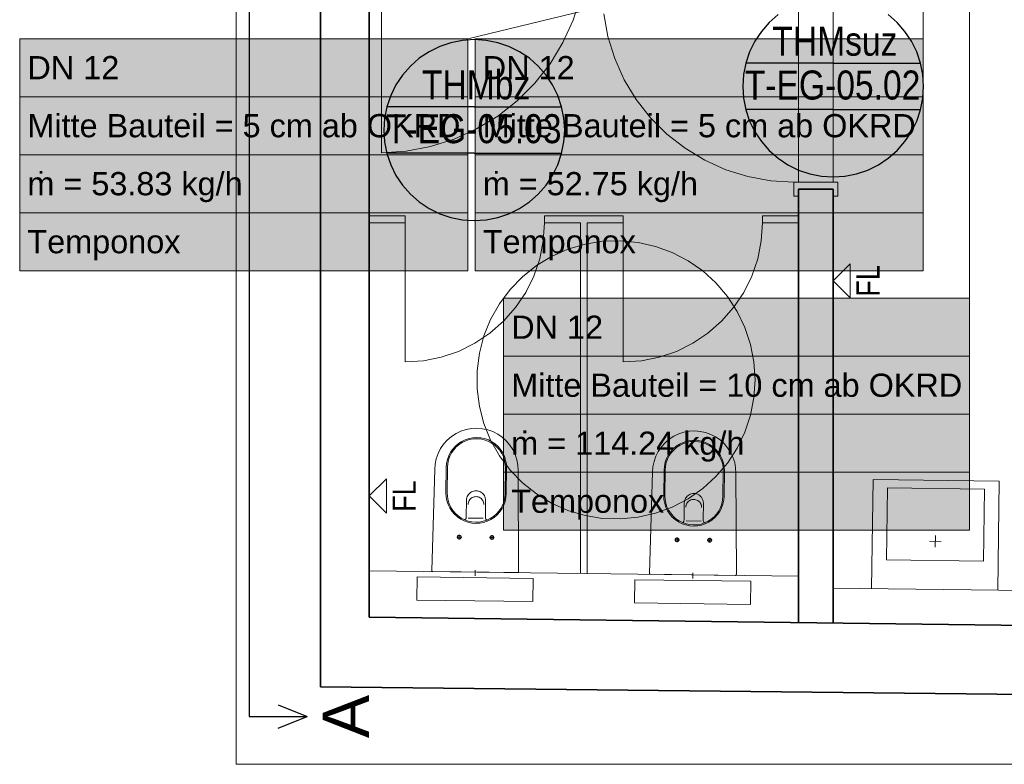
# Model space of a CAD drawing. Extents: x -223 to 557, y -138 to 606.
# Tile 2 of 142: x -85 to 0, y -65 to -1. Entities that reach past the tile are written whole.
import ezdxf
from ezdxf.lldxf.tags import DXFTag

# ---------------------------------------------------------------- set-up
doc = ezdxf.new("R2010")
doc.units = 0
doc.layers.get('0').update_dxf_attribs({"lineweight": 35})
for name, color, linetype, lineweight in [('5_EG-BESTAND', 7, 'Continuous', 25), ('5_EG-HLSE', 7, 'Continuous', 25), ('5_EG-NEU', 7, 'Continuous', 25), ('5_EG-TÜRSTEMPEL', 7, 'Continuous', 25), ('5_EG-WANDFLÄCHENMATERIAL', 7, 'Continuous', 25)]:
    doc.layers.add(name, color=color, linetype=linetype, lineweight=lineweight)
for name, color, linetype, lineweight, true_color in [('H_Ruecklauf_Beschriftung_OG', 5, 'Continuous', 18, 0x0000ff), ('H_Vorlauf_Beschriftung_OG', 1, 'Continuous', 18, 0xff0000), ('X_Schnittangaben', 7, 'Continuous', 25, 0xc0c0c0)]:
    doc.layers.add(name, color=color, linetype=linetype, lineweight=lineweight, true_color=true_color)
doc.styles.get("Standard").update_dxf_attribs({"font": 'arial.ttf'})
tags = doc.linetypes.add('ALL_S17', pattern=[0.0005, 0, -0.0005]).pattern_tags.tags
tags[6:7] = [DXFTag(74, 4), DXFTag(75, 0), DXFTag(340, '0'), DXFTag(46, 1.0), DXFTag(50, 0.0), DXFTag(44, 0.0), DXFTag(45, 0.0)]
tags[4:5] = [DXFTag(74, 4), DXFTag(75, 0), DXFTag(340, '0'), DXFTag(46, 1.0), DXFTag(50, 0.0), DXFTag(44, 0.0), DXFTag(45, 0.0)]
tags = doc.linetypes.add('PUNKT2_S9', pattern=[0.0005, 0, -0.0005]).pattern_tags.tags
tags[6:7] = [DXFTag(74, 4), DXFTag(75, 0), DXFTag(340, '0'), DXFTag(46, 1.0), DXFTag(50, 0.0), DXFTag(44, 0.0), DXFTag(45, 0.0)]
tags[4:5] = [DXFTag(74, 4), DXFTag(75, 0), DXFTag(340, '0'), DXFTag(46, 1.0), DXFTag(50, 0.0), DXFTag(44, 0.0), DXFTag(45, 0.0)]
tags = doc.linetypes.add('STRICHPUNKT2', pattern=[12.7, 6.35, -3.175, 0, -3.175]).pattern_tags.tags
tags[10:11] = [DXFTag(74, 4), DXFTag(75, 0), DXFTag(340, '0'), DXFTag(46, 0.0), DXFTag(50, 0.0), DXFTag(44, 0.0), DXFTag(45, 0.0)]
tags[8:9] = [DXFTag(74, 4), DXFTag(75, 0), DXFTag(340, '0'), DXFTag(46, 0.0), DXFTag(50, 0.0), DXFTag(44, 0.0), DXFTag(45, 0.0)]
tags[6:7] = [DXFTag(74, 4), DXFTag(75, 0), DXFTag(340, '0'), DXFTag(46, 0.0), DXFTag(50, 0.0), DXFTag(44, 0.0), DXFTag(45, 0.0)]
tags[4:5] = [DXFTag(74, 4), DXFTag(75, 0), DXFTag(340, '0'), DXFTag(46, 0.0), DXFTag(50, 0.0), DXFTag(44, 0.0), DXFTag(45, 0.0)]

# ---------------------------------------------------------------- blocks, each defined once
blk = doc.blocks.new('Schnitt-A07ALDUJ1N', base_point=(-166.508, -62.505))
at = {"color": 0, "linetype": 'ByBlock', "lineweight": -2, "ltscale": 0.25}
blk.add_line((-64.925, 186.954), (-64.925, -60.638), dxfattribs=at)
at = {"color": 0, "lineweight": -2}
for p in [(-62.425, -59.638), (-64.925, -60.638), (-62.425, -61.638)]:
    blk.add_line(p, (-59.925, -60.638), dxfattribs=at)
at = {"color": 0, "linetype": 'ByBlock', "lineweight": -2, "ltscale": 0.25, "insert": (-58.591, -62.505), "char_height": 4, "attachment_point": 1, "rotation": 90}
blk.add_mtext('{\\fArial;A}', dxfattribs=at)
blk = doc.blocks.new('Referenz-A07ALDUO1N', base_point=(-167.675, -99.33))
at = {"layer": '5_EG-BESTAND', "color": 0, "linetype": 'PUNKT2_S9', "lineweight": 13, "ltscale": 0.13}
for p, q in [((-66.06, -64.762), (-66.06, 142.568)), ((86.713, -64.762), (-66.06, -64.762))]:
    blk.add_line(p, q, dxfattribs=at)
at = {"layer": '5_EG-BESTAND', "color": 0, "lineweight": 35}
for p, q in [((-58.778, 142.568), (-58.788, -58.081)), ((-54.567, 18.189), (-54.567, -52.076)), ((-54.567, -52.076), (16.755, -52.977)), ((-58.788, -58.081), (22.86, -58.977))]:
    blk.add_line(p, q, dxfattribs=at)
at = {"layer": '5_EG-BESTAND', "color": 0, "linetype": 'ALL_S17', "lineweight": 13, "ltscale": 0.13}
for p, q in [((-37.442, -20.354), (-38.848, -20.976)), ((-35.967, -19.916), (-37.442, -20.354)), ((-34.449, -19.671), (-35.967, -19.916)), ((-32.913, -19.622), (-34.449, -19.671)), ((-31.382, -19.769), (-32.913, -19.622)), ((-29.883, -20.112), (-31.382, -19.769)), ((-28.44, -20.643), (-29.883, -20.112)), ((-38.848, -20.976), (-40.163, -21.774)), ((-27.076, -21.354), (-28.44, -20.643)), ((-40.163, -21.774), (-41.365, -22.732)), ((-25.815, -22.234), (-27.076, -21.354)), ((-41.365, -22.732), (-42.434, -23.837)), ((-24.677, -23.267), (-25.815, -22.234)), ((-23.68, -24.438), (-24.677, -23.267)), ((-42.434, -23.837), (-43.354, -25.069)), ((-22.841, -25.727), (-23.68, -24.438)), ((-43.354, -25.069), (-44.109, -26.409)), ((-22.174, -27.112), (-22.841, -25.727)), ((-44.109, -26.409), (-44.686, -27.834)), ((-21.69, -28.572), (-22.174, -27.112)), ((-44.686, -27.834), (-45.076, -29.322)), ((-21.396, -30.081), (-21.69, -28.572)), ((-45.076, -29.322), (-45.272, -30.847)), ((-21.297, -31.616), (-21.396, -30.081)), ((-45.272, -30.847), (-45.272, -32.384)), ((-21.396, -33.15), (-21.297, -31.616)), ((-45.272, -32.384), (-45.076, -33.909)), ((-45.076, -33.909), (-44.686, -35.397)), ((-21.69, -34.659), (-21.396, -33.15)), ((-22.174, -36.119), (-21.69, -34.659)), ((-44.686, -35.397), (-44.109, -36.822)), ((-22.841, -37.504), (-22.174, -36.119)), ((-44.109, -36.822), (-43.354, -38.162)), ((-43.354, -38.162), (-42.434, -39.394)), ((-23.68, -38.793), (-22.841, -37.504)), ((-24.677, -39.964), (-23.68, -38.793)), ((-42.434, -39.394), (-41.365, -40.499)), ((-41.365, -40.499), (-40.163, -41.458)), ((-25.815, -40.998), (-24.677, -39.964)), ((-40.163, -41.458), (-38.848, -42.255)), ((-27.076, -41.877), (-25.815, -40.998)), ((-38.848, -42.255), (-37.442, -42.877)), ((-28.44, -42.589), (-27.076, -41.877)), ((-37.442, -42.877), (-35.967, -43.315)), ((-31.382, -43.462), (-29.883, -43.12)), ((-29.883, -43.12), (-28.44, -42.589)), ((-35.967, -43.315), (-34.449, -43.56)), ((-34.449, -43.56), (-32.913, -43.609)), ((-32.913, -43.609), (-31.382, -43.462))]:
    blk.add_line(p, q, dxfattribs=at)
at = {"layer": '5_EG-HLSE', "color": 0, "lineweight": 13}
for p, q in [((-47.485, -36.507), (-47.843, -36.813)), ((-47.09, -36.251), (-47.485, -36.507)), ((-46.665, -36.048), (-47.09, -36.251)), ((-46.217, -35.902), (-46.665, -36.048)), ((-45.754, -35.816), (-46.217, -35.902)), ((-45.284, -35.792), (-45.754, -35.816)), ((-44.814, -35.829), (-45.284, -35.792)), ((-44.354, -35.926), (-44.814, -35.829)), ((-43.91, -36.084), (-44.354, -35.926)), ((-43.49, -36.298), (-43.91, -36.084)), ((-43.102, -36.564), (-43.49, -36.298)), ((-28.31, -36.488), (-28.704, -36.745)), ((-27.884, -36.285), (-28.31, -36.488)), ((-27.437, -36.14), (-27.884, -36.285)), ((-26.973, -36.054), (-27.437, -36.14)), ((-26.503, -36.029), (-26.973, -36.054)), ((-26.034, -36.066), (-26.503, -36.029)), ((-25.573, -36.164), (-26.034, -36.066)), ((-25.129, -36.321), (-25.573, -36.164)), ((-24.709, -36.535), (-25.129, -36.321)), ((-48.159, -37.164), (-48.425, -37.552)), ((-47.843, -36.813), (-48.159, -37.164)), ((-47.143, -37.33), (-47.371, -37.583)), ((-46.885, -37.109), (-47.143, -37.33)), ((-46.825, -37.189), (-47.074, -37.401)), ((-46.6, -36.923), (-46.885, -37.109)), ((-46.551, -37.011), (-46.825, -37.189)), ((-46.293, -36.777), (-46.6, -36.923)), ((-46.256, -36.87), (-46.551, -37.011)), ((-45.969, -36.672), (-46.293, -36.777)), ((-45.945, -36.769), (-46.256, -36.87)), ((-45.635, -36.61), (-45.969, -36.672)), ((-45.623, -36.709), (-45.945, -36.769)), ((-45.295, -36.592), (-45.635, -36.61)), ((-45.297, -36.692), (-45.623, -36.709)), ((-44.971, -36.717), (-45.297, -36.692)), ((-44.956, -36.618), (-45.295, -36.592)), ((-44.651, -36.785), (-44.971, -36.717)), ((-44.624, -36.689), (-44.956, -36.618)), ((-44.342, -36.894), (-44.651, -36.785)), ((-44.303, -36.802), (-44.624, -36.689)), ((-44.051, -37.042), (-44.342, -36.894)), ((-44, -36.956), (-44.303, -36.802)), ((-43.781, -37.227), (-44.051, -37.042)), ((-43.72, -37.149), (-44, -36.956)), ((-43.538, -37.446), (-43.781, -37.227)), ((-43.467, -37.376), (-43.72, -37.149)), ((-42.752, -36.879), (-43.102, -36.564)), ((-42.446, -37.238), (-42.752, -36.879)), ((-42.19, -37.633), (-42.446, -37.238)), ((-29.063, -37.051), (-29.378, -37.401)), ((-28.704, -36.745), (-29.063, -37.051)), ((-28.104, -37.346), (-28.362, -37.567)), ((-27.819, -37.161), (-28.104, -37.346)), ((-27.77, -37.248), (-28.044, -37.426)), ((-27.512, -37.014), (-27.819, -37.161)), ((-27.475, -37.107), (-27.77, -37.248)), ((-27.188, -36.909), (-27.512, -37.014)), ((-27.164, -37.006), (-27.475, -37.107)), ((-26.854, -36.847), (-27.188, -36.909)), ((-26.842, -36.946), (-27.164, -37.006)), ((-26.514, -36.829), (-26.854, -36.847)), ((-26.516, -36.929), (-26.842, -36.946)), ((-26.19, -36.954), (-26.516, -36.929)), ((-26.175, -36.855), (-26.514, -36.829)), ((-25.87, -37.022), (-26.19, -36.954)), ((-25.843, -36.926), (-26.175, -36.855)), ((-25.561, -37.131), (-25.87, -37.022)), ((-25.522, -37.039), (-25.843, -36.926)), ((-25.27, -37.28), (-25.561, -37.131)), ((-25.219, -37.194), (-25.522, -37.039)), ((-25, -37.465), (-25.27, -37.28)), ((-24.938, -37.386), (-25.219, -37.194)), ((-24.321, -36.802), (-24.709, -36.535)), ((-23.971, -37.117), (-24.321, -36.802)), ((-23.665, -37.475), (-23.971, -37.117)), ((-48.639, -37.972), (-48.796, -38.416)), ((-48.425, -37.552), (-48.639, -37.972)), ((-47.718, -38.166), (-47.831, -38.487)), ((-47.626, -38.206), (-47.735, -38.514)), ((-47.563, -37.863), (-47.718, -38.166)), ((-47.477, -37.914), (-47.626, -38.206)), ((-47.371, -37.583), (-47.563, -37.863)), ((-47.292, -37.645), (-47.477, -37.914)), ((-47.074, -37.401), (-47.292, -37.645)), ((-43.326, -37.695), (-43.538, -37.446)), ((-43.246, -37.635), (-43.467, -37.376)), ((-43.148, -37.969), (-43.326, -37.695)), ((-43.06, -37.92), (-43.246, -37.635)), ((-43.007, -38.264), (-43.148, -37.969)), ((-42.914, -38.227), (-43.06, -37.92)), ((-41.987, -38.058), (-42.19, -37.633)), ((-41.841, -38.506), (-41.987, -38.058)), ((-29.858, -38.209), (-30.015, -38.653)), ((-29.644, -37.789), (-29.858, -38.209)), ((-29.378, -37.401), (-29.644, -37.789)), ((-28.782, -38.1), (-28.937, -38.403)), ((-28.696, -38.151), (-28.845, -38.443)), ((-28.59, -37.82), (-28.782, -38.1)), ((-28.511, -37.882), (-28.696, -38.151)), ((-28.362, -37.567), (-28.59, -37.82)), ((-28.292, -37.639), (-28.511, -37.882)), ((-28.044, -37.426), (-28.292, -37.639)), ((-24.757, -37.683), (-25, -37.465)), ((-24.686, -37.614), (-24.938, -37.386)), ((-24.545, -37.932), (-24.757, -37.683)), ((-24.465, -37.872), (-24.686, -37.614)), ((-24.367, -38.206), (-24.545, -37.932)), ((-24.279, -38.157), (-24.465, -37.872)), ((-24.226, -38.501), (-24.367, -38.206)), ((-24.133, -38.464), (-24.279, -38.157)), ((-23.409, -37.87), (-23.665, -37.475)), ((-23.206, -38.295), (-23.409, -37.87)), ((-48.894, -38.876), (-48.93, -39.346)), ((-48.796, -38.416), (-48.894, -38.876)), ((-47.902, -38.819), (-47.928, -39.159)), ((-47.831, -38.487), (-47.902, -38.819)), ((-47.803, -38.834), (-47.828, -39.16)), ((-47.735, -38.514), (-47.803, -38.834)), ((-42.905, -38.575), (-43.007, -38.264)), ((-42.809, -38.55), (-42.914, -38.227)), ((-42.846, -38.896), (-42.905, -38.575)), ((-42.828, -39.223), (-42.846, -38.896)), ((-42.746, -38.885), (-42.809, -38.55)), ((-42.728, -39.224), (-42.746, -38.885)), ((-41.756, -38.969), (-41.841, -38.506)), ((-41.731, -39.439), (-41.756, -38.969)), ((-30.015, -38.653), (-30.113, -39.114)), ((-29.12, -39.057), (-29.147, -39.396)), ((-29.05, -38.724), (-29.12, -39.057)), ((-28.937, -38.403), (-29.05, -38.724)), ((-28.954, -38.751), (-29.021, -39.071)), ((-28.845, -38.443), (-28.954, -38.751)), ((-24.124, -38.812), (-24.226, -38.501)), ((-24.027, -38.788), (-24.133, -38.464)), ((-24.065, -39.134), (-24.124, -38.812)), ((-23.965, -39.122), (-24.027, -38.788)), ((-23.06, -38.743), (-23.206, -38.295)), ((-22.975, -39.206), (-23.06, -38.743)), ((-49.19, -48.042), (-48.93, -39.346)), ((-47.928, -39.159), (-47.956, -41.358)), ((-47.828, -39.16), (-47.856, -41.36)), ((-42.828, -39.223), (-42.856, -41.423)), ((-42.728, -39.224), (-42.756, -41.424)), ((-41.731, -39.439), (-41.691, -48.136)), ((-30.409, -48.279), (-30.149, -39.583)), ((-30.113, -39.114), (-30.149, -39.583)), ((-29.147, -39.396), (-29.175, -41.596)), ((-29.047, -39.397), (-29.075, -41.597)), ((-29.021, -39.071), (-29.047, -39.397)), ((-24.047, -39.46), (-24.075, -41.66)), ((-24.047, -39.46), (-24.065, -39.134)), ((-23.947, -39.461), (-23.975, -41.661)), ((-23.947, -39.462), (-23.965, -39.122)), ((-22.95, -39.677), (-22.975, -39.206)), ((-22.95, -39.676), (-22.91, -48.374)), ((-11.25, -49.615), (-11.131, -40.216)), ((-11.131, -40.216), (-0.255, -40.353)), ((-0.255, -40.353), (-0.374, -49.752)), ((-47.956, -41.358), (-47.938, -41.698)), ((-47.856, -41.36), (-47.839, -41.686)), ((-46.069, -41.582), (-46.118, -41.677)), ((-46.008, -41.493), (-46.069, -41.582)), ((-45.937, -41.413), (-46.008, -41.493)), ((-45.855, -41.344), (-45.937, -41.413)), ((-45.765, -41.285), (-45.855, -41.344)), ((-45.668, -41.239), (-45.765, -41.285)), ((-45.566, -41.206), (-45.668, -41.239)), ((-45.461, -41.186), (-45.566, -41.206)), ((-45.353, -41.18), (-45.461, -41.186)), ((-45.246, -41.189), (-45.353, -41.18)), ((-45.141, -41.211), (-45.246, -41.189)), ((-45.04, -41.247), (-45.141, -41.211)), ((-44.945, -41.295), (-45.04, -41.247)), ((-44.856, -41.356), (-44.945, -41.295)), ((-44.776, -41.428), (-44.856, -41.356)), ((-44.707, -41.509), (-44.776, -41.428)), ((-44.648, -41.599), (-44.707, -41.509)), ((-44.602, -41.696), (-44.648, -41.599)), ((-42.882, -41.749), (-42.856, -41.423)), ((-42.783, -41.763), (-42.756, -41.424)), ((-29.175, -41.596), (-29.157, -41.935)), ((-29.075, -41.597), (-29.058, -41.923)), ((-27.074, -41.581), (-27.155, -41.651)), ((-26.984, -41.522), (-27.074, -41.581)), ((-26.887, -41.476), (-26.984, -41.522)), ((-26.785, -41.443), (-26.887, -41.476)), ((-26.68, -41.423), (-26.785, -41.443)), ((-26.572, -41.418), (-26.68, -41.423)), ((-26.465, -41.426), (-26.572, -41.418)), ((-26.36, -41.448), (-26.465, -41.426)), ((-26.259, -41.484), (-26.36, -41.448)), ((-26.164, -41.533), (-26.259, -41.484)), ((-26.075, -41.594), (-26.164, -41.533)), ((-25.995, -41.665), (-26.075, -41.594)), ((-9.963, -47.131), (-9.885, -40.931)), ((-9.885, -40.931), (-1.519, -41.037)), ((-1.519, -41.037), (-1.597, -47.237)), ((-47.938, -41.698), (-47.876, -42.032)), ((-47.876, -42.032), (-47.77, -42.356)), ((-47.839, -41.686), (-47.779, -42.008)), ((-47.779, -42.008), (-47.678, -42.319)), ((-47.77, -42.356), (-47.624, -42.663)), ((-47.678, -42.319), (-47.537, -42.614)), ((-46.184, -41.99), (-46.202, -43.441)), ((-46.176, -41.883), (-46.184, -41.99)), ((-46.153, -41.778), (-46.176, -41.883)), ((-46.118, -41.677), (-46.153, -41.778)), ((-46.041, -42.269), (-46.048, -42.357)), ((-46.023, -42.182), (-46.041, -42.269)), ((-45.993, -42.098), (-46.023, -42.182)), ((-45.953, -42.019), (-45.993, -42.098)), ((-45.903, -41.945), (-45.953, -42.019)), ((-45.843, -41.879), (-45.903, -41.945)), ((-45.775, -41.821), (-45.843, -41.879)), ((-45.701, -41.773), (-45.775, -41.821)), ((-45.621, -41.735), (-45.701, -41.773)), ((-45.536, -41.707), (-45.621, -41.735)), ((-45.449, -41.691), (-45.536, -41.707)), ((-45.36, -41.686), (-45.449, -41.691)), ((-45.271, -41.693), (-45.36, -41.686)), ((-45.184, -41.712), (-45.271, -41.693)), ((-45.1, -41.741), (-45.184, -41.712)), ((-45.021, -41.782), (-45.1, -41.741)), ((-44.948, -41.832), (-45.021, -41.782)), ((-44.881, -41.891), (-44.948, -41.832)), ((-44.824, -41.959), (-44.881, -41.891)), ((-44.775, -42.034), (-44.824, -41.959)), ((-44.737, -42.114), (-44.775, -42.034)), ((-44.709, -42.198), (-44.737, -42.114)), ((-44.693, -42.286), (-44.709, -42.198)), ((-44.688, -42.375), (-44.693, -42.286)), ((-44.569, -41.798), (-44.602, -41.696)), ((-44.549, -41.904), (-44.569, -41.798)), ((-44.543, -42.011), (-44.562, -43.462)), ((-44.543, -42.011), (-44.549, -41.904)), ((-43.207, -42.668), (-43.059, -42.377)), ((-43.121, -42.72), (-42.967, -42.416)), ((-43.059, -42.377), (-42.95, -42.069)), ((-42.967, -42.416), (-42.853, -42.096)), ((-42.95, -42.069), (-42.882, -41.749)), ((-42.853, -42.096), (-42.783, -41.763)), ((-29.157, -41.935), (-29.095, -42.27)), ((-29.095, -42.27), (-28.989, -42.593)), ((-29.058, -41.923), (-28.998, -42.245)), ((-28.998, -42.245), (-28.897, -42.556)), ((-27.403, -42.228), (-27.421, -43.679)), ((-27.395, -42.121), (-27.403, -42.228)), ((-27.372, -42.016), (-27.395, -42.121)), ((-27.337, -41.915), (-27.372, -42.016)), ((-27.288, -41.819), (-27.337, -41.915)), ((-27.227, -41.73), (-27.288, -41.819)), ((-27.242, -42.419), (-27.26, -42.506)), ((-27.212, -42.335), (-27.242, -42.419)), ((-27.155, -41.651), (-27.227, -41.73)), ((-27.172, -42.256), (-27.212, -42.335)), ((-27.122, -42.183), (-27.172, -42.256)), ((-27.062, -42.116), (-27.122, -42.183)), ((-26.994, -42.059), (-27.062, -42.116)), ((-26.92, -42.01), (-26.994, -42.059)), ((-26.84, -41.972), (-26.92, -42.01)), ((-26.755, -41.944), (-26.84, -41.972)), ((-26.668, -41.928), (-26.755, -41.944)), ((-26.579, -41.923), (-26.668, -41.928)), ((-26.49, -41.93), (-26.579, -41.923)), ((-26.403, -41.949), (-26.49, -41.93)), ((-26.319, -41.978), (-26.403, -41.949)), ((-26.24, -42.019), (-26.319, -41.978)), ((-26.167, -42.069), (-26.24, -42.019)), ((-26.1, -42.129), (-26.167, -42.069)), ((-26.043, -42.196), (-26.1, -42.129)), ((-25.994, -42.271), (-26.043, -42.196)), ((-25.926, -41.747), (-25.995, -41.665)), ((-25.956, -42.351), (-25.994, -42.271)), ((-25.928, -42.436), (-25.956, -42.351)), ((-25.912, -42.523), (-25.928, -42.436)), ((-25.867, -41.837), (-25.926, -41.747)), ((-25.821, -41.934), (-25.867, -41.837)), ((-25.788, -42.036), (-25.821, -41.934)), ((-25.768, -42.141), (-25.788, -42.036)), ((-25.762, -42.248), (-25.781, -43.699)), ((-25.762, -42.248), (-25.768, -42.141)), ((-24.278, -42.614), (-24.169, -42.306)), ((-24.186, -42.654), (-24.072, -42.333)), ((-24.169, -42.306), (-24.101, -41.986)), ((-24.101, -41.986), (-24.075, -41.66)), ((-24.072, -42.333), (-24.002, -42)), ((-24.002, -42), (-23.975, -41.661)), ((-47.624, -42.663), (-47.439, -42.948)), ((-47.537, -42.614), (-47.358, -42.888)), ((-47.439, -42.948), (-47.218, -43.206)), ((-47.358, -42.888), (-47.146, -43.137)), ((-47.218, -43.206), (-46.965, -43.434)), ((-47.146, -43.137), (-46.903, -43.355)), ((-43.859, -43.394), (-43.611, -43.181)), ((-43.799, -43.474), (-43.541, -43.253)), ((-43.611, -43.181), (-43.392, -42.938)), ((-43.541, -43.253), (-43.313, -43)), ((-43.392, -42.938), (-43.207, -42.668)), ((-43.313, -43), (-43.121, -42.72)), ((-28.989, -42.593), (-28.843, -42.9)), ((-28.897, -42.556), (-28.756, -42.851)), ((-28.843, -42.9), (-28.658, -43.185)), ((-28.756, -42.851), (-28.577, -43.125)), ((-28.658, -43.185), (-28.437, -43.444)), ((-28.577, -43.125), (-28.365, -43.374)), ((-27.26, -42.506), (-27.267, -42.595)), ((-25.907, -42.612), (-25.912, -42.523)), ((-24.83, -43.418), (-24.611, -43.175)), ((-24.76, -43.49), (-24.532, -43.237)), ((-24.611, -43.175), (-24.426, -42.906)), ((-24.532, -43.237), (-24.34, -42.957)), ((-24.426, -42.906), (-24.278, -42.614)), ((-24.34, -42.957), (-24.186, -42.654)), ((-46.965, -43.434), (-46.684, -43.626)), ((-46.903, -43.355), (-46.633, -43.54)), ((-46.684, -43.626), (-46.381, -43.781)), ((-46.633, -43.54), (-46.342, -43.689)), ((-46.381, -43.781), (-46.061, -43.894)), ((-46.342, -43.689), (-46.034, -43.798)), ((-46.327, -43.695), (-46.295, -43.668)), ((-46.295, -43.668), (-46.267, -43.637)), ((-46.267, -43.637), (-46.243, -43.602)), ((-46.243, -43.602), (-46.225, -43.564)), ((-46.225, -43.564), (-46.212, -43.525)), ((-46.212, -43.525), (-46.204, -43.483)), ((-46.204, -43.483), (-46.202, -43.441)), ((-46.061, -43.894), (-45.728, -43.964)), ((-46.034, -43.798), (-45.714, -43.866)), ((-46.029, -43.537), (-44.738, -43.554)), ((-45.728, -43.964), (-45.389, -43.991)), ((-45.714, -43.866), (-45.388, -43.891)), ((-45.389, -43.991), (-45.049, -43.973)), ((-45.388, -43.891), (-45.061, -43.874)), ((-45.061, -43.874), (-44.74, -43.814)), ((-45.049, -43.973), (-44.715, -43.911)), ((-44.74, -43.814), (-44.429, -43.713)), ((-44.715, -43.911), (-44.391, -43.806)), ((-44.562, -43.462), (-44.561, -43.504)), ((-44.561, -43.504), (-44.554, -43.546)), ((-44.554, -43.546), (-44.542, -43.586)), ((-44.542, -43.586), (-44.525, -43.624)), ((-44.525, -43.624), (-44.502, -43.659)), ((-44.502, -43.659), (-44.475, -43.691)), ((-44.475, -43.691), (-44.443, -43.719)), ((-44.429, -43.713), (-44.133, -43.572)), ((-44.391, -43.806), (-44.085, -43.659)), ((-44.133, -43.572), (-43.859, -43.394)), ((-44.085, -43.659), (-43.799, -43.474)), ((-28.437, -43.444), (-28.184, -43.671)), ((-28.365, -43.374), (-28.122, -43.592)), ((-28.184, -43.671), (-27.903, -43.864)), ((-28.122, -43.592), (-27.852, -43.778)), ((-27.903, -43.864), (-27.6, -44.018)), ((-27.852, -43.778), (-27.561, -43.926)), ((-27.6, -44.018), (-27.28, -44.131)), ((-27.561, -43.926), (-27.252, -44.035)), ((-27.546, -43.932), (-27.514, -43.905)), ((-27.514, -43.905), (-27.486, -43.874)), ((-27.486, -43.874), (-27.462, -43.839)), ((-27.462, -43.839), (-27.444, -43.802)), ((-27.444, -43.802), (-27.431, -43.762)), ((-27.431, -43.762), (-27.423, -43.721)), ((-27.423, -43.721), (-27.421, -43.679)), ((-27.28, -44.131), (-26.947, -44.202)), ((-27.252, -44.035), (-26.933, -44.103)), ((-27.248, -43.775), (-25.956, -43.791)), ((-26.933, -44.103), (-26.607, -44.128)), ((-26.607, -44.128), (-26.28, -44.111)), ((-26.28, -44.111), (-25.958, -44.051)), ((-26.268, -44.21), (-25.934, -44.148)), ((-25.958, -44.051), (-25.648, -43.95)), ((-25.934, -44.148), (-25.61, -44.043)), ((-25.781, -43.699), (-25.78, -43.741)), ((-25.78, -43.741), (-25.773, -43.783)), ((-25.773, -43.783), (-25.761, -43.823)), ((-25.761, -43.823), (-25.744, -43.861)), ((-25.744, -43.861), (-25.721, -43.896)), ((-25.721, -43.896), (-25.694, -43.928)), ((-25.694, -43.928), (-25.662, -43.956)), ((-25.648, -43.95), (-25.352, -43.809)), ((-25.61, -44.043), (-25.304, -43.896)), ((-25.352, -43.809), (-25.078, -43.631)), ((-25.304, -43.896), (-25.018, -43.711)), ((-25.078, -43.631), (-24.83, -43.418)), ((-25.018, -43.711), (-24.76, -43.49)), ((-46.809, -44.968), (-46.814, -45.377)), ((-26.947, -44.202), (-26.608, -44.228)), ((-26.608, -44.228), (-26.268, -44.21)), ((-46.594, -45.176), (-47.014, -45.171)), ((-46.97, -45.152), (-46.971, -45.173)), ((-46.971, -45.173), (-46.97, -45.194)), ((-46.966, -45.132), (-46.97, -45.152)), ((-46.97, -45.194), (-46.966, -45.215)), ((-46.959, -45.112), (-46.966, -45.132)), ((-46.966, -45.215), (-46.959, -45.234)), ((-46.95, -45.093), (-46.959, -45.112)), ((-46.959, -45.234), (-46.95, -45.253)), ((-46.938, -45.076), (-46.95, -45.093)), ((-46.95, -45.253), (-46.938, -45.271)), ((-46.924, -45.06), (-46.938, -45.076)), ((-46.938, -45.271), (-46.924, -45.286)), ((-46.909, -45.046), (-46.924, -45.06)), ((-46.924, -45.286), (-46.909, -45.3)), ((-46.891, -45.035), (-46.909, -45.046)), ((-46.909, -45.3), (-46.891, -45.312)), ((-46.873, -45.025), (-46.891, -45.035)), ((-46.891, -45.312), (-46.873, -45.321)), ((-46.853, -45.019), (-46.873, -45.025)), ((-46.873, -45.321), (-46.853, -45.328)), ((-46.832, -45.015), (-46.853, -45.019)), ((-46.853, -45.328), (-46.832, -45.332)), ((-46.811, -45.013), (-46.832, -45.015)), ((-46.832, -45.332), (-46.811, -45.333)), ((-46.805, -45.013), (-46.813, -45.013)), ((-46.79, -45.015), (-46.811, -45.013)), ((-46.811, -45.333), (-46.79, -45.332)), ((-46.77, -45.019), (-46.79, -45.015)), ((-46.79, -45.332), (-46.77, -45.328)), ((-46.75, -45.025), (-46.77, -45.019)), ((-46.77, -45.328), (-46.75, -45.321)), ((-46.731, -45.035), (-46.75, -45.025)), ((-46.75, -45.321), (-46.731, -45.312)), ((-46.714, -45.046), (-46.731, -45.035)), ((-46.731, -45.312), (-46.714, -45.3)), ((-46.698, -45.06), (-46.714, -45.046)), ((-46.714, -45.3), (-46.698, -45.286)), ((-46.684, -45.076), (-46.698, -45.06)), ((-46.698, -45.286), (-46.684, -45.271)), ((-46.673, -45.093), (-46.684, -45.076)), ((-46.684, -45.271), (-46.673, -45.253)), ((-46.663, -45.112), (-46.673, -45.093)), ((-46.673, -45.253), (-46.663, -45.234)), ((-46.657, -45.132), (-46.663, -45.112)), ((-46.663, -45.234), (-46.657, -45.215)), ((-46.653, -45.152), (-46.657, -45.132)), ((-46.657, -45.215), (-46.653, -45.194)), ((-46.651, -45.173), (-46.653, -45.152)), ((-46.653, -45.194), (-46.651, -45.173)), ((-44.214, -45.206), (-43.794, -45.211)), ((-44.155, -45.188), (-44.157, -45.209)), ((-44.157, -45.209), (-44.155, -45.23)), ((-44.151, -45.167), (-44.155, -45.188)), ((-44.155, -45.23), (-44.151, -45.25)), ((-44.145, -45.147), (-44.151, -45.167)), ((-44.151, -45.25), (-44.145, -45.27)), ((-44.135, -45.129), (-44.145, -45.147)), ((-44.145, -45.27), (-44.135, -45.289)), ((-44.124, -45.111), (-44.135, -45.129)), ((-44.135, -45.289), (-44.124, -45.306)), ((-44.11, -45.096), (-44.124, -45.111)), ((-44.124, -45.306), (-44.11, -45.322)), ((-44.094, -45.082), (-44.11, -45.096)), ((-44.11, -45.322), (-44.094, -45.336)), ((-44.077, -45.07), (-44.094, -45.082)), ((-44.094, -45.336), (-44.077, -45.347)), ((-44.058, -45.061), (-44.077, -45.07)), ((-44.077, -45.347), (-44.058, -45.356)), ((-44.038, -45.054), (-44.058, -45.061)), ((-44.058, -45.356), (-44.038, -45.363)), ((-44.018, -45.05), (-44.038, -45.054)), ((-44.038, -45.363), (-44.018, -45.367)), ((-43.997, -45.049), (-44.018, -45.05)), ((-44.018, -45.367), (-43.997, -45.369)), ((-43.994, -45.004), (-43.999, -45.413)), ((-43.991, -45.049), (-43.999, -45.049)), ((-43.976, -45.05), (-43.997, -45.049)), ((-43.997, -45.369), (-43.976, -45.367)), ((-43.955, -45.054), (-43.976, -45.05)), ((-43.976, -45.367), (-43.955, -45.363)), ((-43.936, -45.061), (-43.955, -45.054)), ((-43.955, -45.363), (-43.936, -45.356)), ((-43.917, -45.07), (-43.936, -45.061)), ((-43.936, -45.356), (-43.917, -45.347)), ((-43.899, -45.082), (-43.917, -45.07)), ((-43.917, -45.347), (-43.899, -45.336)), ((-43.884, -45.096), (-43.899, -45.082)), ((-43.899, -45.336), (-43.884, -45.322)), ((-43.87, -45.111), (-43.884, -45.096)), ((-43.884, -45.322), (-43.87, -45.306)), ((-43.858, -45.129), (-43.87, -45.111)), ((-43.87, -45.306), (-43.858, -45.289)), ((-43.849, -45.147), (-43.858, -45.129)), ((-43.858, -45.289), (-43.849, -45.27)), ((-43.842, -45.167), (-43.849, -45.147)), ((-43.849, -45.27), (-43.842, -45.25)), ((-43.838, -45.188), (-43.842, -45.167)), ((-43.842, -45.25), (-43.838, -45.23)), ((-43.837, -45.209), (-43.838, -45.188)), ((-43.838, -45.23), (-43.837, -45.209)), ((-27.813, -45.413), (-28.233, -45.408)), ((-28.189, -45.389), (-28.19, -45.41)), ((-28.19, -45.41), (-28.189, -45.431)), ((-28.185, -45.369), (-28.189, -45.389)), ((-28.189, -45.431), (-28.185, -45.452)), ((-28.178, -45.349), (-28.185, -45.369)), ((-28.185, -45.452), (-28.178, -45.472)), ((-28.169, -45.33), (-28.178, -45.349)), ((-28.178, -45.472), (-28.169, -45.49)), ((-28.157, -45.313), (-28.169, -45.33)), ((-28.169, -45.49), (-28.157, -45.508)), ((-28.143, -45.297), (-28.157, -45.313)), ((-28.157, -45.508), (-28.143, -45.524)), ((-28.128, -45.283), (-28.143, -45.297)), ((-28.143, -45.524), (-28.128, -45.537)), ((-28.11, -45.272), (-28.128, -45.283)), ((-28.128, -45.537), (-28.11, -45.549)), ((-28.091, -45.263), (-28.11, -45.272)), ((-28.11, -45.549), (-28.091, -45.558)), ((-28.072, -45.256), (-28.091, -45.263)), ((-28.091, -45.558), (-28.072, -45.565)), ((-28.051, -45.252), (-28.072, -45.256)), ((-28.072, -45.565), (-28.051, -45.569)), ((-28.03, -45.25), (-28.051, -45.252)), ((-28.051, -45.569), (-28.03, -45.57)), ((-28.028, -45.205), (-28.033, -45.615)), ((-28.024, -45.251), (-28.032, -45.25)), ((-28.009, -45.252), (-28.03, -45.25)), ((-28.03, -45.57), (-28.009, -45.569)), ((-27.989, -45.256), (-28.009, -45.252)), ((-28.009, -45.569), (-27.989, -45.565)), ((-27.969, -45.263), (-27.989, -45.256)), ((-27.989, -45.565), (-27.969, -45.558)), ((-27.95, -45.272), (-27.969, -45.263)), ((-27.969, -45.558), (-27.95, -45.549)), ((-27.933, -45.283), (-27.95, -45.272)), ((-27.95, -45.549), (-27.933, -45.537)), ((-27.917, -45.297), (-27.933, -45.283)), ((-27.933, -45.537), (-27.917, -45.524)), ((-27.903, -45.313), (-27.917, -45.297)), ((-27.917, -45.524), (-27.903, -45.508)), ((-27.892, -45.33), (-27.903, -45.313)), ((-27.903, -45.508), (-27.892, -45.49)), ((-27.882, -45.349), (-27.892, -45.33)), ((-27.892, -45.49), (-27.882, -45.472)), ((-27.876, -45.369), (-27.882, -45.349)), ((-27.882, -45.472), (-27.876, -45.452)), ((-27.872, -45.389), (-27.876, -45.369)), ((-27.876, -45.452), (-27.872, -45.431)), ((-27.87, -45.41), (-27.872, -45.389)), ((-27.872, -45.431), (-27.87, -45.41)), ((-25.433, -45.443), (-25.013, -45.448)), ((-25.374, -45.425), (-25.376, -45.446)), ((-25.376, -45.446), (-25.374, -45.467)), ((-25.37, -45.404), (-25.374, -45.425)), ((-25.374, -45.467), (-25.37, -45.487)), ((-25.364, -45.385), (-25.37, -45.404)), ((-25.37, -45.487), (-25.364, -45.507)), ((-25.354, -45.366), (-25.364, -45.385)), ((-25.364, -45.507), (-25.354, -45.526)), ((-25.343, -45.348), (-25.354, -45.366)), ((-25.354, -45.526), (-25.343, -45.543)), ((-25.329, -45.333), (-25.343, -45.348)), ((-25.343, -45.543), (-25.329, -45.559)), ((-25.313, -45.319), (-25.329, -45.333)), ((-25.329, -45.559), (-25.313, -45.573)), ((-25.296, -45.307), (-25.313, -45.319)), ((-25.313, -45.573), (-25.296, -45.584)), ((-25.277, -45.298), (-25.296, -45.307)), ((-25.296, -45.584), (-25.277, -45.594)), ((-25.257, -45.291), (-25.277, -45.298)), ((-25.277, -45.594), (-25.257, -45.6)), ((-25.237, -45.287), (-25.257, -45.291)), ((-25.257, -45.6), (-25.237, -45.605)), ((-25.216, -45.286), (-25.237, -45.287)), ((-25.237, -45.605), (-25.216, -45.606)), ((-25.213, -45.241), (-25.218, -45.65)), ((-25.21, -45.286), (-25.218, -45.286)), ((-25.195, -45.287), (-25.216, -45.286)), ((-25.216, -45.606), (-25.195, -45.605)), ((-25.174, -45.291), (-25.195, -45.287)), ((-25.195, -45.605), (-25.174, -45.6)), ((-25.154, -45.298), (-25.174, -45.291)), ((-25.174, -45.6), (-25.154, -45.594)), ((-25.136, -45.307), (-25.154, -45.298)), ((-25.154, -45.594), (-25.136, -45.584)), ((-25.118, -45.319), (-25.136, -45.307)), ((-25.136, -45.584), (-25.118, -45.573)), ((-25.103, -45.333), (-25.118, -45.319)), ((-25.118, -45.573), (-25.103, -45.559)), ((-25.089, -45.348), (-25.103, -45.333)), ((-25.103, -45.559), (-25.089, -45.543)), ((-25.077, -45.366), (-25.089, -45.348)), ((-25.089, -45.543), (-25.077, -45.526)), ((-25.068, -45.385), (-25.077, -45.366)), ((-25.077, -45.526), (-25.068, -45.507)), ((-25.061, -45.404), (-25.068, -45.385)), ((-25.068, -45.507), (-25.061, -45.487)), ((-25.057, -45.425), (-25.061, -45.404)), ((-25.061, -45.487), (-25.057, -45.467)), ((-25.056, -45.446), (-25.057, -45.425)), ((-25.057, -45.467), (-25.056, -45.446)), ((-6.258, -45.536), (-5.258, -45.549)), ((-5.752, -45.043), (-5.764, -46.043)), ((-1.597, -47.237), (-9.963, -47.131)), ((-49.19, -48.042), (-49.19, -48.055)), ((-49.19, -48.055), (-49.188, -48.068)), ((-49.188, -48.068), (-49.184, -48.081)), ((-49.184, -48.081), (-49.178, -48.093)), ((-49.178, -48.093), (-49.171, -48.104)), ((-49.171, -48.104), (-49.163, -48.114)), ((-49.163, -48.114), (-49.153, -48.123)), ((-49.153, -48.123), (-49.142, -48.13)), ((-49.142, -48.13), (-49.13, -48.136)), ((-49.13, -48.136), (-49.118, -48.141)), ((-49.118, -48.141), (-49.105, -48.144)), ((-49.105, -48.144), (-49.092, -48.145)), ((-41.792, -48.237), (-49.092, -48.145)), ((-45.446, -48.507), (-45.44, -48.023)), ((-41.792, -48.237), (-41.779, -48.236)), ((-41.779, -48.236), (-41.766, -48.234)), ((-41.766, -48.234), (-41.753, -48.23)), ((-41.753, -48.23), (-41.742, -48.224)), ((-41.742, -48.224), (-41.731, -48.216)), ((-41.731, -48.216), (-41.721, -48.208)), ((-41.721, -48.208), (-41.712, -48.198)), ((-41.712, -48.198), (-41.704, -48.187)), ((-41.704, -48.187), (-41.699, -48.175)), ((-41.699, -48.175), (-41.694, -48.163)), ((-41.694, -48.163), (-41.692, -48.15)), ((-41.692, -48.15), (-41.691, -48.136)), ((-30.409, -48.279), (-30.409, -48.292)), ((-30.409, -48.292), (-30.407, -48.305)), ((-30.407, -48.305), (-30.403, -48.318)), ((-30.403, -48.318), (-30.397, -48.33)), ((-30.397, -48.33), (-30.39, -48.341)), ((-30.39, -48.341), (-30.382, -48.351)), ((-30.382, -48.351), (-30.372, -48.36)), ((-30.372, -48.36), (-30.361, -48.368)), ((-30.361, -48.368), (-30.349, -48.374)), ((-30.349, -48.374), (-30.337, -48.378)), ((-30.337, -48.378), (-30.324, -48.381)), ((-30.324, -48.381), (-30.311, -48.382)), ((-23.011, -48.474), (-30.311, -48.382)), ((-26.665, -48.745), (-26.659, -48.261)), ((-22.913, -48.4), (-22.911, -48.387)), ((-22.911, -48.387), (-22.91, -48.374)), ((-23.011, -48.474), (-22.998, -48.473)), ((-22.998, -48.473), (-22.985, -48.471)), ((-22.985, -48.471), (-22.972, -48.467)), ((-22.972, -48.467), (-22.96, -48.461)), ((-22.96, -48.461), (-22.949, -48.454)), ((-22.949, -48.454), (-22.939, -48.445)), ((-22.939, -48.445), (-22.931, -48.435)), ((-22.931, -48.435), (-22.923, -48.424)), ((-22.923, -48.424), (-22.918, -48.412)), ((-22.918, -48.412), (-22.913, -48.4))]:
    blk.add_line(p, q, dxfattribs=at)
at = {"layer": '5_EG-HLSE', "color": 0, "linetype": 'PUNKT2_S9', "lineweight": 13, "ltscale": 0.13}
for p, q in [((-50.469, -50.615), (-50.444, -48.615)), ((-40.445, -48.741), (-50.444, -48.615)), ((-40.445, -48.741), (-40.47, -50.741)), ((-31.688, -50.852), (-31.663, -48.852)), ((-21.664, -48.979), (-31.663, -48.852)), ((-21.664, -48.979), (-21.689, -50.979)), ((-40.47, -50.741), (-50.469, -50.615)), ((-21.689, -50.979), (-31.688, -50.852))]:
    blk.add_line(p, q, dxfattribs=at)
at = {"layer": '5_EG-NEU', "color": 0, "lineweight": 13}
for p, q in [((-53.517, 5.653), (-53.517, -12.048)), ((-36.996, -0.608), (-36.354, 1.427)), ((-37.878, -2.551), (-36.996, -0.608)), ((-34.347, -0.066), (-33.988, -2.026)), ((-33.988, -2.026), (-33.395, -3.928)), ((-38.985, -4.375), (-37.878, -2.551)), ((-33.395, -3.928), (-32.577, -5.745)), ((-40.303, -6.053), (-38.985, -4.375)), ((-32.577, -5.745), (-31.546, -7.45)), ((-41.811, -7.562), (-40.303, -6.053)), ((-43.49, -8.879), (-41.811, -7.562)), ((-31.546, -7.45), (-30.318, -9.019)), ((-45.314, -9.987), (-43.49, -8.879)), ((-30.318, -9.019), (-28.909, -10.428)), ((-47.257, -10.868), (-45.314, -9.987)), ((-49.291, -11.511), (-47.257, -10.868)), ((-28.909, -10.428), (-27.34, -11.656)), ((-51.388, -11.906), (-49.291, -11.511)), ((-27.34, -11.656), (-25.635, -12.687)), ((-53.517, -12.048), (-51.388, -11.906)), ((-25.635, -12.687), (-23.818, -13.505)), ((-23.818, -13.505), (-21.916, -14.098)), ((-21.916, -14.098), (-19.956, -14.457)), ((-19.956, -14.457), (-17.967, -14.577)), ((-17.967, -15.777), (-17.967, -14.577)), ((-17.967, -14.577), (-14.167, -14.577)), ((-14.567, -15.177), (-17.567, -15.177)), ((-17.567, -15.177), (-17.567, -15.777)), ((-14.567, -15.777), (-14.567, -15.177)), ((-14.167, -14.577), (-14.167, -15.777)), ((-17.567, -15.777), (-17.967, -15.777)), ((-14.167, -15.777), (-14.567, -15.777)), ((-54.567, -17.477), (-51.467, -17.477)), ((-51.467, -17.477), (-51.467, -18.077)), ((-39.467, -17.477), (-39.467, -18.077)), ((-39.467, -17.477), (-32.667, -17.477)), ((-32.667, -17.477), (-32.667, -18.077)), ((-20.667, -17.477), (-20.667, -18.077)), ((-20.667, -17.477), (-17.567, -17.477)), ((-54.567, -18.077), (-51.467, -18.077)), ((-51.467, -18.077), (-51.467, -30.077)), ((-39.57, -19.643), (-39.467, -18.077)), ((-39.467, -18.077), (-36.367, -18.077)), ((-36.367, -18.077), (-36.367, -48.305)), ((-35.767, -18.077), (-32.667, -18.077)), ((-35.767, -18.077), (-35.767, -48.313)), ((-32.667, -18.077), (-32.667, -30.077)), ((-20.77, -19.643), (-20.667, -18.077)), ((-20.667, -18.077), (-17.567, -18.077)), ((-39.876, -21.183), (-39.57, -19.643)), ((-21.076, -21.183), (-20.77, -19.643)), ((-40.381, -22.669), (-39.876, -21.183)), ((-21.581, -22.669), (-21.076, -21.183)), ((-41.075, -24.077), (-40.381, -22.669)), ((-22.275, -24.077), (-21.581, -22.669)), ((-41.947, -25.382), (-41.075, -24.077)), ((-23.147, -25.382), (-22.275, -24.077)), ((-42.982, -26.562), (-41.947, -25.382)), ((-24.182, -26.562), (-23.147, -25.382)), ((-44.162, -27.597), (-42.982, -26.562)), ((-25.362, -27.597), (-24.182, -26.562)), ((-45.467, -28.469), (-44.162, -27.597)), ((-26.667, -28.469), (-25.362, -27.597)), ((-46.875, -29.164), (-45.467, -28.469)), ((-28.075, -29.164), (-26.667, -28.469)), ((-49.901, -29.974), (-48.361, -29.668)), ((-48.361, -29.668), (-46.875, -29.164)), ((-31.101, -29.974), (-29.561, -29.668)), ((-29.561, -29.668), (-28.075, -29.164)), ((-51.467, -30.077), (-49.901, -29.974)), ((-32.667, -30.077), (-31.101, -29.974)), ((-54.517, -48.076), (-17.555, -48.543)), ((-14.567, -49.572), (18.06, -49.993))]:
    blk.add_line(p, q, dxfattribs=at)
at = {"layer": '5_EG-NEU', "color": 0, "linetype": 'PUNKT2_S9', "lineweight": 13, "ltscale": 0.13}
for p, q in [((-17.567, 1.923), (-17.567, -14.577)), ((-14.567, 1.923), (-14.567, -14.577))]:
    blk.add_line(p, q, dxfattribs=at)
at = {"layer": '5_EG-NEU', "color": 0, "lineweight": 35}
for p, q in [((-17.567, -15.177), (-17.567, -52.543)), ((-17.567, -15.177), (-14.567, -15.177)), ((-14.567, -15.177), (-14.567, -52.572))]:
    blk.add_line(p, q, dxfattribs=at)
at = {"layer": '5_EG-TÜRSTEMPEL', "color": 0, "lineweight": -2}
for p, q in [((-20.083, -0.812), (-20.755, -1.579)), ((-19.315, -0.139), (-20.083, -0.812)), ((-9.052, -0.812), (-9.819, -0.139)), ((-8.379, -1.579), (-9.052, -0.812)), ((-20.755, -1.579), (-21.322, -2.427)), ((-7.812, -2.427), (-8.379, -1.579)), ((-46.532, -2.358), (-47.533, -2.557)), ((-45.514, -2.291), (-46.532, -2.358)), ((-44.496, -2.358), (-45.514, -2.291)), ((-43.495, -2.557), (-44.496, -2.358)), ((-21.322, -2.427), (-21.773, -3.342)), ((-7.361, -3.342), (-7.812, -2.427)), ((-49.414, -3.336), (-50.262, -3.903)), ((-48.499, -2.885), (-49.414, -3.336)), ((-47.533, -2.557), (-48.499, -2.885)), ((-42.529, -2.885), (-43.495, -2.557)), ((-41.614, -3.336), (-42.529, -2.885)), ((-40.766, -3.903), (-41.614, -3.336)), ((-21.773, -3.342), (-22.101, -4.308)), ((-7.033, -4.308), (-7.361, -3.342)), ((-50.262, -3.903), (-51.029, -4.576)), ((-39.998, -4.576), (-40.766, -3.903)), ((-51.029, -4.576), (-51.702, -5.343)), ((-39.326, -5.343), (-39.998, -4.576)), ((-22.101, -4.308), (-22.3, -5.309)), ((-14.567, -4.327), (-22.106, -4.327)), ((-14.567, -4.327), (-7.028, -4.327)), ((-6.834, -5.309), (-7.033, -4.308)), ((-51.702, -5.343), (-52.269, -6.191)), ((-38.759, -6.191), (-39.326, -5.343)), ((-22.3, -5.309), (-22.367, -6.327)), ((-6.767, -6.327), (-6.834, -5.309)), ((-52.269, -6.191), (-52.72, -7.106)), ((-38.308, -7.106), (-38.759, -6.191)), ((-22.367, -6.327), (-22.3, -7.345)), ((-6.834, -7.345), (-6.767, -6.327)), ((-52.72, -7.106), (-53.048, -8.072)), ((-37.98, -8.072), (-38.308, -7.106)), ((-22.3, -7.345), (-22.101, -8.346)), ((-7.033, -8.346), (-6.834, -7.345)), ((-53.048, -8.072), (-53.247, -9.073)), ((-45.514, -8.091), (-53.053, -8.091)), ((-45.514, -8.091), (-37.975, -8.091)), ((-37.781, -9.073), (-37.98, -8.072)), ((-14.567, -8.327), (-22.106, -8.327)), ((-22.101, -8.346), (-21.773, -9.312)), ((-14.567, -8.327), (-7.028, -8.327)), ((-7.361, -9.312), (-7.033, -8.346)), ((-53.247, -9.073), (-53.314, -10.091)), ((-37.714, -10.091), (-37.781, -9.073)), ((-21.773, -9.312), (-21.322, -10.227)), ((-7.812, -10.227), (-7.361, -9.312)), ((-53.314, -10.091), (-53.247, -11.109)), ((-37.781, -11.109), (-37.714, -10.091)), ((-21.322, -10.227), (-20.755, -11.075)), ((-8.379, -11.075), (-7.812, -10.227)), ((-53.247, -11.109), (-53.048, -12.11)), ((-37.98, -12.11), (-37.781, -11.109)), ((-20.755, -11.075), (-20.083, -11.842)), ((-20.083, -11.842), (-19.315, -12.515)), ((-9.819, -12.515), (-9.052, -11.842)), ((-9.052, -11.842), (-8.379, -11.075)), ((-45.514, -12.091), (-53.053, -12.091)), ((-53.048, -12.11), (-52.72, -13.076)), ((-45.514, -12.091), (-37.975, -12.091)), ((-38.308, -13.076), (-37.98, -12.11)), ((-19.315, -12.515), (-18.467, -13.082)), ((-10.667, -13.082), (-9.819, -12.515)), ((-52.72, -13.076), (-52.269, -13.991)), ((-38.759, -13.991), (-38.308, -13.076)), ((-18.467, -13.082), (-17.552, -13.533)), ((-17.552, -13.533), (-16.586, -13.861)), ((-12.548, -13.861), (-11.582, -13.533)), ((-11.582, -13.533), (-10.667, -13.082)), ((-52.269, -13.991), (-51.702, -14.839)), ((-39.326, -14.839), (-38.759, -13.991)), ((-16.586, -13.861), (-15.585, -14.06)), ((-15.585, -14.06), (-14.567, -14.127)), ((-14.567, -14.127), (-13.549, -14.06)), ((-13.549, -14.06), (-12.548, -13.861)), ((-51.702, -14.839), (-51.029, -15.606)), ((-39.998, -15.606), (-39.326, -14.839)), ((-51.029, -15.606), (-50.262, -16.279)), ((-40.766, -16.279), (-39.998, -15.606)), ((-50.262, -16.279), (-49.414, -16.846)), ((-49.414, -16.846), (-48.499, -17.297)), ((-42.529, -17.297), (-41.614, -16.846)), ((-41.614, -16.846), (-40.766, -16.279)), ((-48.499, -17.297), (-47.533, -17.625)), ((-47.533, -17.625), (-46.532, -17.824)), ((-46.532, -17.824), (-45.514, -17.891)), ((-45.514, -17.891), (-44.496, -17.824)), ((-44.496, -17.824), (-43.495, -17.625)), ((-43.495, -17.625), (-42.529, -17.297))]:
    blk.add_line(p, q, dxfattribs=at)
at = {"layer": '5_EG-WANDFLÄCHENMATERIAL', "color": 0, "lineweight": 18}
for p, q in [((-14.567, -23.082), (-13.096, -21.611)), ((-13.096, -21.611), (-13.096, -24.553)), ((-14.567, -23.082), (-13.096, -24.553)), ((-54.567, -41.632), (-53.096, -40.161)), ((-53.096, -40.161), (-53.096, -43.103)), ((-54.567, -41.632), (-53.096, -43.103))]:
    blk.add_line(p, q, dxfattribs=at)
at = {"layer": '5_EG-TÜRSTEMPEL', "color": 0, "lineweight": -2, "char_height": 2.5, "attachment_point": 1}
for s, insert in [('{\\W0.83;\\fArial;THMsuz}', (-19.812, -1.176)), ('{\\W0.83;\\fArial;THMbz}', (-50.03, -4.939)), ('{\\W0.83;\\fArial;T-EG-05.02}', (-22.189, -4.954)), ('{\\W0.83;\\fArial;T-EG-05.03}', (-53.136, -8.718))]:
    blk.add_mtext(s, dxfattribs=dict(at, insert=insert))
at = {"layer": '5_EG-WANDFLÄCHENMATERIAL', "color": 0, "lineweight": 18, "char_height": 2, "attachment_point": 1}
for insert, rotation in [((-12.563, -24.443), 89.99608), ((-52.563, -42.993), 90.00392)]:
    blk.add_mtext('{\\W0.83;\\fArial;FL}', dxfattribs=dict(at, insert=insert, rotation=rotation))
blk = doc.blocks.new('Bauteilbeschriftung-A07ALDXY1N', base_point=(-42.998, -44.582))
at = {"color": 0, "linetype": 'ByBlock', "lineweight": -2, "ltscale": 0.18}
blk.add_line((-2.796, -24.582), (-2.796, 8.997), dxfattribs=at)
at = {"color": 0, "lineweight": -2}
for p, q in [((-42.998, -24.582), (-2.796, -24.582)), ((-42.998, -44.582), (-42.998, -24.582)), ((-2.796, -24.582), (-2.796, -44.582)), ((-42.998, -29.582), (-2.796, -29.582)), ((-42.998, -34.582), (-2.796, -34.582)), ((-42.998, -39.582), (-2.796, -39.582)), ((-2.796, -44.582), (-42.998, -44.582))]:
    blk.add_line(p, q, dxfattribs=at)
at = {"color": 7, "linetype": 'ByBlock', "lineweight": -2, "ltscale": 0.18, "true_color": 0xffffff}
for points in [[(-42.998, -44.582), (-2.796, -44.582), (-42.998, -24.582)], [(-2.796, -44.582), (-42.998, -24.582), (-2.796, -24.582)]]:
    blk.add_solid(points, dxfattribs=at)
at = {"color": 0, "linetype": 'ByBlock', "lineweight": -2, "ltscale": 0.18, "char_height": 2, "attachment_point": 1}
for s, insert in [('{\\fArial;DN 12}', (-42.331, -26.082)), ('{\\fArial;Mitte Bauteil = 10 cm ab OKRD}', (-42.331, -31.082)), ('{\\fArial;ṁ = 114.24 kg/h}', (-42.331, -36.082)), ('{\\fArial;Temponox }', (-42.331, -41.082))]:
    blk.add_mtext(s, dxfattribs=dict(at, insert=insert))
blk = doc.blocks.new('Bauteilbeschriftung-A07ALDY61N', base_point=(-84.717, -22.208))
at = {"color": 0, "linetype": 'ByBlock', "lineweight": -2, "ltscale": 0.18}
blk.add_line((-46.069, -2.208), (-17.171, 4.79), dxfattribs=at)
at = {"color": 0, "lineweight": -2}
for p, q in [((-84.717, -2.208), (-46.069, -2.208)), ((-84.717, -22.208), (-84.717, -2.208)), ((-46.069, -2.208), (-46.069, -22.208)), ((-84.717, -7.208), (-46.069, -7.208)), ((-84.717, -12.208), (-46.069, -12.208)), ((-84.717, -17.208), (-46.069, -17.208)), ((-46.069, -22.208), (-84.717, -22.208))]:
    blk.add_line(p, q, dxfattribs=at)
at = {"color": 7, "linetype": 'ByBlock', "lineweight": -2, "ltscale": 0.18, "true_color": 0xffffff}
for points in [[(-84.717, -22.208), (-46.069, -22.208), (-84.717, -2.208)], [(-46.069, -22.208), (-84.717, -2.208), (-46.069, -2.208)]]:
    blk.add_solid(points, dxfattribs=at)
at = {"color": 0, "linetype": 'ByBlock', "lineweight": -2, "ltscale": 0.18, "char_height": 2, "attachment_point": 1}
for s, insert in [('{\\fArial;DN 12}', (-84.051, -3.708)), ('{\\fArial;Mitte Bauteil = 5 cm ab OKRD}', (-84.051, -8.708)), ('{\\fArial;ṁ = 53.83 kg/h}', (-84.051, -13.708)), ('{\\fArial;Temponox }', (-84.051, -18.708))]:
    blk.add_mtext(s, dxfattribs=dict(at, insert=insert))
blk = doc.blocks.new('Bauteilbeschriftung-A07ALDYA1N', base_point=(-45.449, -22.208))
at = {"color": 0, "linetype": 'ByBlock', "lineweight": -2, "ltscale": 0.18}
blk.add_line((-6.801, -2.208), (-6.801, 3.723), dxfattribs=at)
at = {"color": 0, "lineweight": -2}
for p, q in [((-45.449, -2.208), (-6.801, -2.208)), ((-45.449, -22.208), (-45.449, -2.208)), ((-6.801, -2.208), (-6.801, -22.208)), ((-45.449, -7.208), (-6.801, -7.208)), ((-45.449, -12.208), (-6.801, -12.208)), ((-45.449, -17.208), (-6.801, -17.208)), ((-6.801, -22.208), (-45.449, -22.208))]:
    blk.add_line(p, q, dxfattribs=at)
at = {"color": 7, "linetype": 'ByBlock', "lineweight": -2, "ltscale": 0.18, "true_color": 0xffffff}
for points in [[(-45.449, -22.208), (-6.801, -22.208), (-45.449, -2.208)], [(-6.801, -22.208), (-45.449, -2.208), (-6.801, -2.208)]]:
    blk.add_solid(points, dxfattribs=at)
at = {"color": 0, "linetype": 'ByBlock', "lineweight": -2, "ltscale": 0.18, "char_height": 2, "attachment_point": 1}
for s, insert in [('{\\fArial;DN 12}', (-44.782, -3.708)), ('{\\fArial;Mitte Bauteil = 5 cm ab OKRD}', (-44.782, -8.708)), ('{\\fArial;ṁ = 52.75 kg/h}', (-44.782, -13.708)), ('{\\fArial;Temponox }', (-44.782, -18.708))]:
    blk.add_mtext(s, dxfattribs=dict(at, insert=insert))

msp = doc.modelspace()

# ---------------------------------------------------------------- block references
at = {"color": 251, "lineweight": 25, "ltscale": 0.25, "true_color": 0x585858}
msp.add_blockref('Referenz-A07ALDUO1N', (-167.675, -99.33), dxfattribs=at)
at = {"layer": 'H_Ruecklauf_Beschriftung_OG', "ltscale": 0.18}
for name, p in [('Bauteilbeschriftung-A07ALDY61N', (-84.717, -22.208)), ('Bauteilbeschriftung-A07ALDYA1N', (-45.449, -22.208))]:
    msp.add_blockref(name, p, dxfattribs=at)
at = {"layer": 'H_Vorlauf_Beschriftung_OG', "ltscale": 0.18}
msp.add_blockref('Bauteilbeschriftung-A07ALDXY1N', (-42.998, -44.582), dxfattribs=at)
at = {"layer": 'X_Schnittangaben', "color": 1, "linetype": 'STRICHPUNKT2', "ltscale": 0.25, "true_color": 0xff0000}
msp.add_blockref('Schnitt-A07ALDUJ1N', (-166.508, -62.505), dxfattribs=at)

doc.saveas('drawing.dxf')
